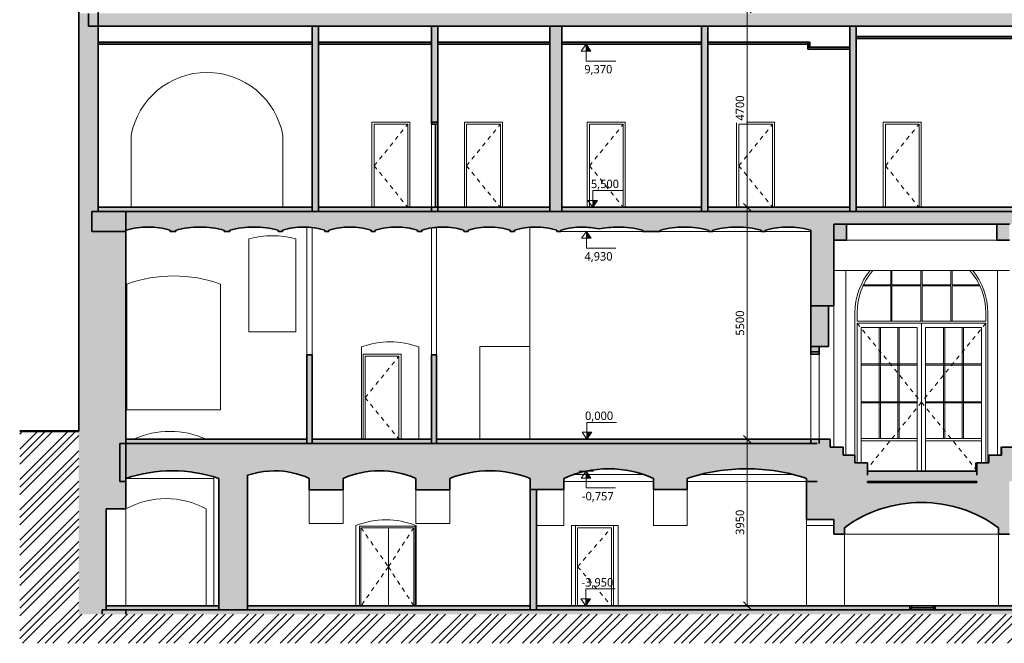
# Model space of a CAD drawing. Header units: metres. Extents: x -1.6 to 41.7, y -4.8 to 24.3.
# Tile 1 of 7: x -1.6 to 21.7, y -4.8 to 9.9. Entities that reach past the tile are written whole.
import ezdxf

# ---------------------------------------------------------------- set-up
doc = ezdxf.new("R2010")
doc.units = ezdxf.units.M
doc.linetypes.add('AV - Carkovana 2mm', pattern=[0.0027, 0.002, -0.0007])
for name, color, linetype, lineweight in [('AV-KOTY', 7, 'Continuous', 5), ('AV-KOTY-100', 7, 'Continuous', 5), ('AV-LEGENDY', 7, 'Continuous', 18), ('AV-SRAFY', 7, 'Continuous', 35), ('AV-STAVBA', 7, 'Continuous', 18)]:
    doc.layers.add(name, color=color, linetype=linetype, lineweight=lineweight)
doc.styles.add('Trebuchet MS', font='trebuc.ttf', dxfattribs={"height": 0.2})
doc.dimstyles.new('2_mm_-_O_-_Blue_-_mm', dxfattribs={"dimscale": 0.3048, "dimtxt": 0.20619, "dimasz": 0.590551, "dimexe": 0.393701, "dimexo": 0.0625, "dimgap": 0.065617, "dimtad": 1, "dimdec": 0, "dimlfac": 1000, "dimzin": 0, "dimdsep": 46, "dimtxsty": 'Trebuchet MS', "dimblk1": 'OBLIQUE', "dimblk2": 'OBLIQUE', "dimsah": 1, "dimcen": 0.09, "dimazin": 0, "dimtfac": 1, "dimtdec": 4, "dimtix": 1, "dimtmove": 0, "dimatfit": 3, "dimfxl": 0.984252, "dimfxlon": 1, "dimtvp": 1, "dimtfill": 1, "dimtolj": 1, "dimtzin": 0, "dimarcsym": 2})

# ---------------------------------------------------------------- blocks, each defined once
blk = doc.blocks.new('DO_1-P_Ocel_ - 800x1850_150-1029145-Řez B-B_')
at = {"layer": 'AV-STAVBA'}
for p, q in [((12.44, -2.05), (11.54, -2.05)), ((11.54, -2.05), (11.54, -3.95)), ((11.59, -3.95), (11.59, -2.1)), ((11.59, -2.1), (12.39, -2.1)), ((12.39, -2.1), (12.39, -3.95)), ((12.44, -3.95), (12.44, -2.05))]:
    blk.add_line(p, q, dxfattribs=at)
at = {"layer": 'AV-STAVBA', "linetype": 'AV - Carkovana 2mm', "lineweight": 13}
for q in [(12.39, -2.1), (12.39, -3.95)]:
    blk.add_line((11.59, -3.025), q, dxfattribs=at)
blk = doc.blocks.new('DO_2-L_Ocel_ - 1250x1850-984935-Řez B-B_')
at = {"layer": 'AV-STAVBA'}
for p, q in [((7.74, -2.065), (6.42, -2.065)), ((6.42, -2.065), (6.42, -3.95)), ((6.455, -3.95), (6.455, -2.1)), ((6.455, -2.1), (7.705, -2.1)), ((7.105, -2.1), (7.105, -3.95)), ((7.105, -3.95), (7.105, -2.1)), ((7.705, -2.1), (7.705, -3.95)), ((7.74, -3.95), (7.74, -2.065))]:
    blk.add_line(p, q, dxfattribs=at)
at = {"layer": 'AV-STAVBA', "linetype": 'AV - Carkovana 2mm'}
for p, q in [((6.455, -2.1), (7.105, -3.025)), ((7.705, -2.1), (7.105, -3.025)), ((7.105, -3.025), (6.455, -3.95)), ((7.105, -3.025), (7.705, -3.95))]:
    blk.add_line(p, q, dxfattribs=at)
blk = doc.blocks.new('DO_1-P_Ocel_ - 800x1970_150-917843-Řez B-B_')
at = {"layer": 'AV-STAVBA'}
for p, q in [((7.405, 2.02), (6.505, 2.02)), ((6.505, 2.02), (6.505, 0)), ((6.555, 0), (6.555, 1.97)), ((6.555, 1.97), (7.355, 1.97)), ((7.355, 1.97), (7.355, 0)), ((7.405, 0), (7.405, 2.02))]:
    blk.add_line(p, q, dxfattribs=at)
at = {"layer": 'AV-STAVBA', "linetype": 'AV - Carkovana 2mm', "lineweight": 13}
for q in [(7.355, 1.97), (7.355, 0)]:
    blk.add_line((6.555, 0.985), q, dxfattribs=at)
blk = doc.blocks.new('DO_2-P_Obl__členěné_22 - 1550x2020-945074-Řez B-B_')
at = {"layer": 'AV-STAVBA', "lineweight": 35}
for p, q in [((17.115, 2.07), (17.115, 2.02)), ((17.315, 2.07), (17.115, 2.07)), ((17.115, 2.02), (17.315, 2.02)), ((17.315, 2.02), (17.315, 2.07))]:
    blk.add_line(p, q, dxfattribs=at)
at = {"layer": 'AV-STAVBA'}
for p, q in [((17.115, 0), (17.115, 2.02)), ((17.315, 0), (17.315, 2.02))]:
    blk.add_line(p, q, dxfattribs=at)
blk = doc.blocks.new('DO_1-L_Ocel_ - 800x1970_150-V2-Řez B-B_')
at = {"layer": 'AV-STAVBA'}
for p, q in [((6.715, 5.5), (6.715, 7.52)), ((7.615, 7.52), (6.715, 7.52)), ((6.765, 7.47), (6.765, 5.5)), ((6.765, 7.47), (7.565, 7.47)), ((6.765, 7.47), (6.765, 5.5)), ((7.565, 7.47), (6.765, 7.47)), ((7.565, 5.5), (7.565, 7.47)), ((7.565, 5.5), (7.565, 7.47)), ((7.615, 7.52), (7.615, 5.5))]:
    blk.add_line(p, q, dxfattribs=at)
at = {"layer": 'AV-STAVBA', "linetype": 'AV - Carkovana 2mm', "lineweight": 13}
for q in [(7.565, 7.47), (7.565, 5.5)]:
    blk.add_line((6.765, 6.485), q, dxfattribs=at)
blk = doc.blocks.new('DO_2_Ocel__členěné prosklené vrata - 1500x1970-1344151-Řez B-B_')
at = {"layer": 'AV-STAVBA'}
for p, q in [((19.012, 4), (19.012, 3.665)), ((19.042, 3.665), (19.042, 4)), ((19.725, 4), (19.725, 3.665)), ((19.755, 3.665), (19.755, 4)), ((20.437, 4), (20.437, 3.665)), ((20.467, 3.665), (20.467, 4)), ((18.353, 3.635), (19.012, 3.635)), ((19.012, 3.665), (18.367, 3.665)), ((19.012, 3.635), (19.012, 2.8)), ((19.725, 3.665), (19.042, 3.665)), ((19.042, 2.8), (19.042, 3.635)), ((19.042, 3.635), (19.725, 3.635)), ((19.725, 3.635), (19.725, 2.8)), ((20.437, 3.665), (19.755, 3.665)), ((19.755, 2.8), (19.755, 3.635)), ((19.755, 3.635), (20.437, 3.635)), ((20.437, 3.635), (20.437, 2.8)), ((21.112, 3.665), (20.467, 3.665)), ((20.467, 2.8), (20.467, 3.635)), ((20.467, 3.635), (21.126, 3.635)), ((18.215, 2.8), (18.215, 3)), ((21.265, 3), (21.265, 2.8)), ((21.265, 2.8), (18.215, 2.8)), ((18.215, -0.562), (18.215, 2.75)), ((18.215, 2.75), (21.265, 2.75)), ((19.74, 2.75), (18.215, 2.75)), ((18.215, 2.75), (18.215, -0.562)), ((18.315, -0.562), (18.315, 2.65)), ((18.315, 2.65), (19.64, 2.65)), ((18.771, 2.65), (18.741, 2.65)), ((18.741, 0.015), (18.741, 2.65)), ((18.771, 2.65), (18.771, 0.015)), ((19.012, 2.8), (19.042, 2.8)), ((19.213, 2.65), (19.183, 2.65)), ((19.183, 0.015), (19.183, 2.65)), ((19.213, 2.65), (19.213, 0.015)), ((19.64, 2.65), (19.64, -0.75)), ((19.725, 2.8), (19.755, 2.8)), ((19.74, -0.75), (19.74, 2.75)), ((19.74, 2.75), (19.74, -0.75)), ((21.265, 2.75), (19.74, 2.75)), ((19.84, -0.75), (19.84, 2.65)), ((19.84, 2.65), (21.165, 2.65)), ((20.296, 2.65), (20.266, 2.65)), ((20.266, 0.015), (20.266, 2.65)), ((20.296, 2.65), (20.296, 0.015)), ((20.437, 2.8), (20.467, 2.8)), ((20.738, 2.65), (20.708, 2.65)), ((20.708, 0.015), (20.708, 2.65)), ((20.738, 2.65), (20.738, 0.015)), ((21.165, 2.65), (21.165, -0.562)), ((21.265, 2.75), (21.265, -0.562)), ((21.265, -0.562), (21.265, 2.75)), ((19.64, 1.785), (18.315, 1.785)), ((18.315, 1.785), (18.315, 1.755)), ((18.315, 1.755), (19.64, 1.755)), ((19.64, 1.755), (19.64, 1.785)), ((21.165, 1.785), (19.84, 1.785)), ((19.84, 1.785), (19.84, 1.755)), ((19.84, 1.755), (21.165, 1.755)), ((21.165, 1.755), (21.165, 1.785)), ((19.64, 0.89), (18.315, 0.89)), ((18.315, 0.89), (18.315, 0.86)), ((18.315, 0.86), (19.64, 0.86)), ((19.64, 0.86), (19.64, 0.89)), ((19.84, 0.89), (19.84, 0.86)), ((21.165, 0.89), (19.84, 0.89)), ((19.84, 0.86), (21.165, 0.86)), ((21.165, 0.86), (21.165, 0.89)), ((19.64, 0.015), (18.315, 0.015)), ((18.315, 0.015), (18.315, -0.035)), ((18.771, 0.015), (18.741, 0.015)), ((19.213, 0.015), (19.183, 0.015)), ((19.64, -0.035), (19.64, 0.015)), ((21.165, 0.015), (19.84, 0.015)), ((19.84, 0.015), (19.84, -0.035)), ((20.296, 0.015), (20.266, 0.015)), ((20.738, 0.015), (20.708, 0.015)), ((21.165, -0.035), (21.165, 0.015)), ((18.315, -0.035), (19.64, -0.035)), ((19.84, -0.035), (21.165, -0.035))]:
    blk.add_line(p, q, dxfattribs=at)
at = {"layer": 'AV-STAVBA', "linetype": 'AV - Carkovana 2mm'}
for p, q in [((18.215, 2.75), (19.74, 0.875)), ((21.265, 2.75), (19.74, 0.875)), ((19.74, 0.875), (18.465, -0.693)), ((19.74, 0.875), (21.021, -0.7))]:
    blk.add_line(p, q, dxfattribs=at)
at = {"layer": 'AV-STAVBA'}
for start, end in [(139.0185, 180), (0, 40.9815), (154.1469, 155.3929), (24.6071, 25.8531)]:
    blk.add_arc((19.74, 3), 1.525, start, end, dxfattribs=at)
blk = doc.blocks.new('SFR_Trám_obdelník - 550x1100-1392536-Řez B-B_')
at = {"layer": 'AV-STAVBA'}
blk.add_line((17.665, 4), (21.825, 4), dxfattribs=at)
blk = doc.blocks.new('SFR_Trám_obdelník - 300x380-1644687-Řez B-B_')
at = {"layer": 'AV-STAVBA'}
blk.add_line((17.965, 4.72), (21.525, 4.72), dxfattribs=at)
blk = doc.blocks.new('DO_1-P_Ocel_ - 800x1970_150-V34-Řez B-B_')
at = {"layer": 'AV-STAVBA', "lineweight": 35}
for p, q in [((8.125, 7.52), (8.125, 7.47)), ((8.275, 7.52), (8.125, 7.52)), ((8.125, 7.47), (8.275, 7.47)), ((8.225, 7.47), (8.225, 5.5)), ((8.275, 7.47), (8.225, 7.47)), ((8.275, 7.47), (8.275, 7.52)), ((8.275, 5.5), (8.275, 7.47)), ((8.225, 5.5), (8.275, 5.5))]:
    blk.add_line(p, q, dxfattribs=at)
at = {"layer": 'AV-STAVBA'}
blk.add_line((8.125, 5.5), (8.125, 7.47), dxfattribs=at)
blk = doc.blocks.new('DO_Poklop - DO_Poklop-1675623-Řez B-B_')
at = {"layer": 'AV-STAVBA', "lineweight": 35}
for p, q in [((19.515, -3.95), (19.465, -3.95)), ((19.465, -3.95), (19.465, -4.01)), ((19.515, -4.01), (19.515, -3.95)), ((20.015, -3.95), (19.515, -3.95)), ((19.515, -3.95), (19.515, -4)), ((20.065, -3.95), (20.015, -3.95)), ((20.015, -3.95), (20.015, -4.01)), ((20.015, -4), (20.015, -3.95)), ((20.065, -4.01), (20.065, -3.95)), ((19.465, -4.01), (19.515, -4.01)), ((19.515, -4), (20.015, -4)), ((20.015, -4.01), (20.065, -4.01))]:
    blk.add_line(p, q, dxfattribs=at)
at = {"layer": 'AV-STAVBA'}
blk.add_line((20.015, -4.01), (19.515, -4.01), dxfattribs=at)
blk = doc.blocks.new('DIMBLOCK3-Řez B-B_')
at = {"layer": 'AV-KOTY-100', "color": 5, "true_color": 0x0000ff}
for p, q in [((15.613, 10.2), (15.523, 10.29)), ((15.613, 10.2), (15.493, 10.2)), ((15.613, 10.2), (15.613, 5.5)), ((15.613, 10.2), (15.703, 10.11)), ((15.613, 10.2), (15.913, 10.2)), ((15.613, 5.5), (15.493, 5.5)), ((15.613, 5.5), (15.523, 5.59)), ((15.613, 5.5), (15.703, 5.41)), ((15.613, 5.5), (15.913, 5.5))]:
    blk.add_line(p, q, dxfattribs=at)
at = {"layer": 'AV-KOTY-100', "color": 0, "insert": (15.337, 7.556), "char_height": 0.2, "width": 0.70454, "attachment_point": 1, "rotation": 90, "line_spacing_factor": 1.048425, "style": 'Trebuchet MS', "bg_fill": 3, "box_fill_scale": 1.25, "bg_fill_color": 256, "bg_fill_true_color": 13158600, "bg_fill_transparency": 0}
blk.add_mtext('4700', dxfattribs=at)
blk = doc.blocks.new('_Oblique')
at = {"color": 0, "linetype": 'ByBlock', "lineweight": -2}
blk.add_line((-0.5, -0.5), (0.5, 0.5), dxfattribs=at)
blk = doc.blocks.new('DIMBLOCK4-Řez B-B_')
at = {"layer": 'AV-KOTY-100', "color": 5, "true_color": 0x0000ff}
for p, q in [((15.613, 5.5), (15.493, 5.5)), ((15.613, 5.5), (15.523, 5.59)), ((15.613, 5.5), (15.613, 0)), ((15.613, 5.5), (15.703, 5.41)), ((15.613, 5.5), (15.913, 5.5)), ((15.613, 0), (15.493, 0)), ((15.613, 0), (15.523, 0.09)), ((15.613, 0), (15.703, -0.09)), ((15.613, 0), (15.913, 0))]:
    blk.add_line(p, q, dxfattribs=at)
at = {"layer": 'AV-KOTY-100', "color": 0, "insert": (15.337, 2.456), "char_height": 0.2, "width": 0.70454, "attachment_point": 1, "rotation": 90, "line_spacing_factor": 1.048425, "style": 'Trebuchet MS', "bg_fill": 3, "box_fill_scale": 1.25, "bg_fill_color": 256, "bg_fill_true_color": 13158600, "bg_fill_transparency": 0}
blk.add_mtext('5500', dxfattribs=at)
blk = doc.blocks.new('DIMBLOCK5-Řez B-B_')
at = {"layer": 'AV-KOTY-100', "color": 5, "true_color": 0x0000ff}
for p, q in [((15.613, 0), (15.493, 0)), ((15.613, 0), (15.523, 0.09)), ((15.613, 0), (15.613, -3.95)), ((15.613, 0), (15.703, -0.09)), ((15.613, 0), (15.913, 0)), ((15.613, -3.95), (15.493, -3.95)), ((15.613, -3.95), (15.523, -3.86)), ((15.613, -3.95), (15.703, -4.04)), ((15.613, -3.95), (15.913, -3.95))]:
    blk.add_line(p, q, dxfattribs=at)
at = {"layer": 'AV-KOTY-100', "color": 0, "insert": (15.337, -2.269), "char_height": 0.2, "width": 0.70454, "attachment_point": 1, "rotation": 90, "line_spacing_factor": 1.048425, "style": 'Trebuchet MS', "bg_fill": 3, "box_fill_scale": 1.25, "bg_fill_color": 256, "bg_fill_true_color": 13158600, "bg_fill_transparency": 0}
blk.add_mtext('3950', dxfattribs=at)
blk = doc.blocks.new('Spot Elevations - Vyskova kota vertikalni-6115-Řez B-B_')
at = {"layer": 'AV-KOTY', "true_color": 0x0000ff}
blk.add_hatch(color=5, dxfattribs=at).paths.add_polyline_path([(11.783, -3.95), (11.783, -3.786), (11.897, -3.786)])
at = {"layer": 'AV-KOTY', "color": 5, "true_color": 0x0000ff}
for p, q in [((11.783, -3.55), (12.483, -3.55)), ((11.783, -3.95), (11.783, -3.55)), ((11.61, -3.95), (11.955, -3.95)), ((11.668, -3.786), (11.897, -3.786)), ((11.783, -3.95), (11.668, -3.786)), ((11.783, -3.95), (11.897, -3.786)), ((11.783, -3.95), (11.897, -3.786)), ((11.897, -3.786), (11.783, -3.786)), ((11.783, -3.786), (11.783, -3.95))]:
    blk.add_line(p, q, dxfattribs=at)

msp = doc.modelspace()

# ---------------------------------------------------------------- hatches: boundary and pattern name
at = {"layer": 'AV-LEGENDY', "lineweight": 13}
h = msp.add_hatch(dxfattribs=at)
h.set_pattern_fill('FP_1', color=256, style=0, pattern_type=2)
h.set_pattern_definition([(45, (18.584, 9.925), (-0.35921, 0.35921), []), (45, (18.764, 9.925), (-0.35921, 0.35921), []), (45, (18.943, 9.925), (-0.35921, 0.35921), [])])
h.paths.add_polyline_path([(-1.6352, -4.8409), (41.7491, -4.8409), (41.7491, -0.75), (39.7648, -0.75), (39.7648, -4.15), (-0.2352, -4.15), (-0.2352, 0.1935), (-1.6352, 0.1935)])
at = {"layer": 'AV-LEGENDY'}
for points in [[(17.3183, -1), (18.4648, -1), (18.4648, -0.85), (18.1648, -0.85), (18.1648, -0.725), (17.8848, -0.725), (17.8848, -0.5375), (17.5748, -0.5375), (17.5748, -0.35), (17.3148, -0.35), (17.3148, -0.1), (17.2648, -0.1), (17.2648, -1)], [(21.0548, -1), (22.2548, -1), (22.2548, -0.1), (22.2048, -0.1), (22.2048, -0.35), (21.9148, -0.35), (21.9148, -0.5375), (21.6348, -0.5375), (21.6348, -0.725), (21.3348, -0.725), (21.3348, -0.85), (21.0548, -0.85), (21.0548, -0.9484)]]:
    msp.add_hatch(color=256, dxfattribs=at).paths.add_polyline_path(points)
at = {"layer": 'AV-SRAFY', "lineweight": 18}
for points in [[(0.2248, 5.4), (0.2248, 10.1), (-0.2352, 10.1), (-0.2352, 5.4), (-0.1772, 5.4)], [(17.8485, 9.8), (39.4998, 9.8), (39.4998, 10.1), (-0.0052, 10.1), (-0.0052, 9.8), (17.3183, 9.8)], [(5.4448, 5.4), (5.4448, 9.8), (5.2948, 9.8), (5.2948, 5.4), (5.3896, 5.4)], [(11.2148, 5.4), (11.2148, 9.8), (10.9348, 9.8), (10.9348, 5.4), (10.9563, 5.4)], [(14.6675, 5.4), (14.6748, 5.4), (14.6748, 9.8), (14.5248, 9.8), (14.5248, 5.4)], [(18.0448, 5.4), (18.1948, 5.4), (18.1948, 9.8), (18.0448, 9.8), (18.0448, 5.7306)], [(17.0948, 9.3), (17.0948, 9.42), (17.0448, 9.42), (17.0448, 9.3)], [(0.8848, -0.1), (0.8848, 5.4), (-0.2352, 5.4), (-0.2352, -0.1), (0.8832, -0.1)], [(0.0748, 4.93), (0.8848, 4.93), (0.8848, 4.96), (1.014, 4.9905), (1.1482, 5.0127), (1.2771, 5.0256), (1.4133, 5.0299), (1.5425, 5.0256), (1.6784, 5.0118), (1.8056, 4.9905), (1.9348, 4.96), (1.9348, 4.93), (2.0648, 4.93), (2.0648, 4.96), (2.2086, 4.9908), (2.3502, 5.0124), (2.4947, 5.0256), (2.6398, 5.03), (2.7849, 5.0256), (2.9294, 5.0124), (3.0729, 4.9905), (3.2148, 4.96), (3.2148, 4.93), (3.3448, 4.93), (3.3448, 4.96), (3.4867, 4.9905), (3.6302, 5.0124), (3.7747, 5.0256), (3.9316, 5.0296), (4.0649, 5.0256), (4.2094, 5.0124), (4.3529, 4.9905), (4.4948, 4.96), (4.4948, 4.93), (4.5948, 4.93), (4.5948, 4.96), (4.7177, 4.9905), (4.8424, 5.0124), (4.9683, 5.0256), (5.0948, 5.03), (5.2213, 5.0256), (5.3473, 5.0124), (5.4719, 4.9905), (5.5948, 4.96), (5.5948, 4.93), (5.6948, 4.93), (5.6948, 4.96), (5.8177, 4.9905), (5.9424, 5.0124), (6.0683, 5.0256), (6.1948, 5.03), (6.3213, 5.0256), (6.4499, 5.0119), (6.5719, 4.9905), (6.6948, 4.96), (6.6948, 4.93), (6.7948, 4.93), (6.7948, 4.96), (6.9177, 4.9905), (7.0424, 5.0124), (7.1683, 5.0256), (7.2948, 5.03), (7.4213, 5.0256), (7.5473, 5.0124), (7.6719, 4.9905), (7.7948, 4.96), (7.7948, 4.93), (7.8948, 4.93), (7.8948, 4.96), (8.0177, 4.9905), (8.1424, 5.0124), (8.2683, 5.0256), (8.3948, 5.03), (8.5213, 5.0256), (8.6473, 5.0124), (8.7719, 4.9905), (8.8948, 4.96), (8.8948, 4.93), (8.9948, 4.93), (8.9948, 4.96), (9.1177, 4.9905), (9.2424, 5.0124), (9.3683, 5.0256), (9.4948, 5.03), (9.6213, 5.0256), (9.7473, 5.0124), (9.8719, 4.9905), (9.9948, 4.96), (9.9948, 4.93), (10.0948, 4.93), (10.0948, 4.96), (10.2177, 4.9905), (10.3424, 5.0124), (10.4683, 5.0256), (10.5948, 5.03), (10.7213, 5.0256), (10.8473, 5.0124), (10.9719, 4.9905), (11.0948, 4.96), (11.0948, 4.93), (11.1948, 4.93), (11.1948, 4.96), (11.3177, 4.9905), (11.4424, 5.0124), (11.5683, 5.0256), (11.6948, 5.03), (11.8284, 5.0251), (11.9711, 5.0086), (12.0927, 4.986), (12.244, 5.0104), (12.3966, 5.0251), (12.5498, 5.03), (12.6949, 5.0256), (12.8394, 5.0124), (12.9829, 4.9905), (13.1248, 4.96), (13.1248, 4.93), (13.5448, 4.93), (13.5448, 4.96), (13.6867, 4.9905), (13.8302, 5.0124), (13.9747, 5.0256), (14.1373, 5.0295), (14.2649, 5.0256), (14.4094, 5.0124), (14.5529, 4.9905), (14.6948, 4.96), (14.6948, 4.93), (14.7948, 4.93), (14.7948, 4.96), (14.9367, 4.9905), (15.0802, 5.0124), (15.2247, 5.0256), (15.3698, 5.03), (15.5149, 5.0256), (15.6594, 5.0124), (15.8029, 4.9905), (15.9448, 4.96), (15.9448, 4.93), (16.0448, 4.93), (16.0448, 4.96), (16.1766, 4.9905), (16.31, 5.0124), (16.4446, 5.0256), (16.5798, 5.03), (16.715, 5.0256), (16.8496, 5.0124), (16.9831, 4.9905), (17.1148, 4.96), (17.1148, 4.93), (17.2648, 4.93), (17.2648, 5.4), (0.0748, 5.4), (0.0748, 5.0086)], [(5.1245, 5.4), (5.2948, 5.4), (5.2948, 5.5), (0.2248, 5.5), (0.2248, 5.4), (4.5943, 5.4)], [(8.0404, 5.4), (8.1248, 5.4), (8.1248, 5.5), (5.4448, 5.5), (5.4448, 5.4), (7.7753, 5.4)], [(10.4262, 5.4), (10.9348, 5.4), (10.9348, 5.5), (8.2748, 5.5), (8.2748, 5.4), (9.896, 5.4)], [(14.1373, 5.4), (14.5248, 5.4), (14.5248, 5.5), (11.2148, 5.5), (11.2148, 5.4), (13.6072, 5.4)], [(17.8485, 5.4), (18.0448, 5.4), (18.0448, 5.5), (14.6748, 5.5), (14.6748, 5.4), (17.3183, 5.4)], [(17.6648, 3.1654), (17.6648, 5.1), (17.4148, 5.1), (17.4148, 5.4), (17.2648, 5.4), (17.2648, 4.93), (17.1148, 4.93), (17.1148, 3.1654), (17.3183, 3.1654)], [(19.9692, 5.1), (22.1148, 5.1), (22.1148, 5.4), (17.4148, 5.4), (17.4148, 5.1), (19.439, 5.1)], [(22.0898, 5.4), (22.1148, 5.4), (22.1148, 5.5), (18.1948, 5.5), (18.1948, 5.4), (21.8247, 5.4)], [(17.5348, 2.2), (17.5348, 3.1654), (17.1148, 3.1654), (17.1148, 2.2)], [(5.1748, -0.1), (5.2948, -0.1), (5.2948, 2), (5.1748, 2), (5.1748, -0.0458)], [(8.1248, -0.1), (8.2448, -0.1), (8.2448, 2), (8.1248, 2), (8.1248, -0.0458)], [(-0.1772, -4.15), (0.8848, -4.15), (0.8848, -4.05), (0.4148, -4.05), (0.4148, -1.6485), (0.8848, -1.6485), (0.8848, -0.1), (-0.2352, -0.1), (-0.2352, -4.15)], [(0.7348, -1), (0.8848, -1), (0.8848, -0.93), (1.0632, -0.8753), (1.2443, -0.8304), (1.4275, -0.7953), (1.6124, -0.7702), (1.7983, -0.755), (1.9848, -0.75), (2.1713, -0.755), (2.3573, -0.7702), (2.5421, -0.7953), (2.7387, -0.8337), (2.9064, -0.8753), (3.0848, -0.93), (3.0848, -1), (3.5791, -1), (3.5791, -0.93), (3.671, -0.8907), (3.7648, -0.856), (3.8893, -0.8181), (4.0161, -0.7884), (4.1445, -0.7671), (4.274, -0.7543), (4.4041, -0.75), (4.5458, -0.7551), (4.6867, -0.7703), (4.8263, -0.7955), (4.9636, -0.8307), (5.0981, -0.8756), (5.2291, -0.93), (5.2291, -1), (6.0291, -1), (6.0291, -0.93), (6.167, -0.8755), (6.3083, -0.8306), (6.4523, -0.7955), (6.5984, -0.7703), (6.7459, -0.7551), (6.8941, -0.75), (7.0422, -0.7551), (7.1897, -0.7703), (7.3358, -0.7955), (7.4799, -0.8306), (7.6212, -0.8755), (7.7591, -0.93), (7.7591, -1), (8.5591, -1), (8.5591, -0.93), (8.7122, -0.8754), (8.8684, -0.8305), (9.0271, -0.7954), (9.1877, -0.7702), (9.3658, -0.7545), (9.5119, -0.75), (9.6744, -0.7551), (9.8362, -0.7702), (9.9968, -0.7954), (10.1555, -0.8305), (10.3117, -0.8754), (10.4648, -0.93), (10.4648, -1), (11.2648, -1), (11.2648, -0.93), (11.4092, -0.8697), (11.5569, -0.8182), (11.7076, -0.7759), (11.8605, -0.7428), (12.0167, -0.7189), (12.1709, -0.7048), (12.3273, -0.7), (12.4837, -0.7048), (12.6395, -0.719), (12.7942, -0.7428), (12.9471, -0.7759), (13.0977, -0.8182), (13.2455, -0.8697), (13.3898, -0.93), (13.3898, -1), (14.1898, -1), (14.1898, -0.93), (14.386, -0.8694), (14.5847, -0.8178), (14.7856, -0.7755), (14.9883, -0.7425), (15.1977, -0.7186), (15.3971, -0.7047), (15.6023, -0.7), (15.8076, -0.7047), (16.0124, -0.7189), (16.2164, -0.7425), (16.419, -0.7755), (16.6199, -0.8178), (16.8187, -0.8694), (17.0148, -0.93), (17.0148, -1), (17.2648, -1), (17.2648, -0.1), (0.7348, -0.1), (0.7348, -0.7679)], [(3.7648, -4.05), (3.7648, -0.856), (3.671, -0.8907), (3.5791, -0.93), (3.5791, -1), (3.0848, -1), (3.0848, -4.05)], [(18.4648, -1.03), (21.0548, -1.03), (21.0548, -0.7589), (18.4648, -0.7589), (18.4648, -1)], [(6.0291, -1.2022), (6.0291, -1), (5.2291, -1), (5.2291, -1.2022), (5.6547, -1.2022)], [(8.3055, -1.2022), (8.5591, -1.2022), (8.5591, -1), (7.7591, -1), (7.7591, -1.2022), (7.7753, -1.2022)], [(10.9563, -1.1953), (11.2648, -1.1953), (11.2648, -1), (10.4648, -1), (10.4648, -1.1953)], [(13.6072, -1.1953), (14.1898, -1.1953), (14.1898, -1), (13.3898, -1), (13.3898, -1.1953)], [(17.3183, -1.9006), (17.6648, -1.9006), (17.6648, -1), (17.0148, -1), (17.0148, -1.9006)], [(17.8485, -2.25), (17.9148, -2.25), (17.9148, -2.1), (18.0757, -1.9891), (18.2432, -1.8887), (18.4168, -1.7991), (18.5957, -1.7207), (18.7793, -1.6538), (18.9667, -1.5988), (19.1572, -1.5557), (19.3501, -1.5248), (19.5446, -1.5062), (19.7398, -1.5), (19.9351, -1.5062), (20.1295, -1.5248), (20.3224, -1.5557), (20.5129, -1.5988), (20.7004, -1.6538), (20.8839, -1.7207), (21.0628, -1.7991), (21.2364, -1.8887), (21.404, -1.9891), (21.5648, -2.1), (21.5648, -2.25), (21.8248, -2.25), (21.8248, -1), (17.6648, -1), (17.6648, -2.25)], [(10.4648, -4.05), (10.6148, -4.05), (10.6148, -1.1953), (10.4648, -1.1953), (10.4648, -3.6561)], [(33.7535, -4.15), (34.2598, -4.15), (34.2598, -4.05), (0.3191, -4.05), (0.3191, -4.15), (31.6328, -4.15)]]:
    msp.add_hatch(color=256, dxfattribs=at).paths.add_polyline_path(points)
h = msp.add_hatch(color=256, dxfattribs=at)
h.paths.add_polyline_path([(8.1248, 5.4), (8.2748, 5.4), (8.2748, 5.5), (8.1248, 5.5)])
h.paths.add_polyline_path([(8.2748, 7.52), (8.2748, 9.8), (8.1248, 9.8), (8.1248, 7.52)])
h = msp.add_hatch(color=256, dxfattribs=at)
h.paths.add_polyline_path([(17.6648, 4.72), (17.9648, 4.72), (17.9648, 5.1), (17.6648, 5.1), (17.6648, 5.0086)])
h.paths.add_polyline_path([(21.5248, 4.72), (21.8248, 4.72), (21.8248, 5.1), (21.5248, 5.1), (21.5248, 5.0086)])
h = msp.add_hatch(color=256, dxfattribs=at)
h.paths.add_polyline_path([(17.3148, -0.1), (17.3148, 0), (17.1148, 0), (17.1148, -0.1), (17.2648, -0.1)])
h.paths.add_polyline_path([(17.3148, 2.07), (17.3148, 2.2), (17.1148, 2.2), (17.1148, 2.07)])
h = msp.add_hatch(color=256, dxfattribs=at)
h.paths.add_polyline_path([(0.8848, -0.1), (5.1748, -0.1), (5.1748, 0), (0.8848, 0), (0.8848, -0.0458)])
h.paths.add_polyline_path([(17.1148, -0.1), (17.1148, 0), (8.2448, 0), (8.2448, -0.1), (16.7882, -0.1)])
h.paths.add_polyline_path([(5.2948, -0.1), (8.1248, -0.1), (8.1248, 0), (5.2948, 0), (5.2948, -0.0458)])
h = msp.add_hatch(color=256, dxfattribs=at)
h.paths.add_polyline_path([(3.0848, -4.05), (3.0848, -3.95), (0.4148, -3.95), (0.4148, -4.05), (3.0038, -4.05)])
h.paths.add_polyline_path([(10.4648, -4.05), (10.4648, -3.95), (3.7648, -3.95), (3.7648, -4.05), (10.4262, -4.05)])
h = msp.add_hatch(color=256, dxfattribs=at)
h.paths.add_polyline_path([(10.6148, -4.05), (19.4648, -4.05), (19.4648, -3.95), (10.6148, -3.95)])
h.paths.add_polyline_path([(22.2848, -4.05), (22.2848, -3.95), (20.0648, -3.95), (20.0648, -4.05), (21.0295, -4.05)])
at = {"layer": 'AV-STAVBA'}
for points in [[(5.1245, 9.37), (5.2948, 9.37), (5.2948, 9.42), (0.2248, 9.42), (0.2248, 9.37), (4.0642, 9.37)], [(7.2452, 9.37), (8.1248, 9.37), (8.1248, 9.42), (5.4448, 9.42), (5.4448, 9.37), (6.715, 9.37)], [(10.4262, 9.37), (10.9348, 9.37), (10.9348, 9.42), (8.2748, 9.42), (8.2748, 9.37), (9.3658, 9.37)], [(13.6072, 9.37), (14.5248, 9.37), (14.5248, 9.42), (11.2148, 9.42), (11.2148, 9.37), (12.5468, 9.37)], [(16.7882, 9.37), (17.0448, 9.37), (17.0448, 9.42), (14.6748, 9.42), (14.6748, 9.37), (16.258, 9.37)], [(21.0295, 9.5), (21.9598, 9.5), (21.9598, 9.55), (18.1948, 9.55), (18.1948, 9.5), (19.9692, 9.5)], [(17.0448, 9.25), (18.0448, 9.25), (18.0448, 9.3), (17.0448, 9.3)], [(18.4648, -0.85), (18.4648, -0.5625), (18.1648, -0.5625), (18.1648, -0.375), (17.8848, -0.375), (17.8848, -0.1875), (17.5748, -0.1875), (17.5748, 0), (17.3148, 0), (17.3148, -0.35), (17.5748, -0.35), (17.5748, -0.5375), (17.8848, -0.5375), (17.8848, -0.725), (18.1648, -0.725), (18.1648, -0.85), (18.3787, -0.85)], [(21.0548, -0.85), (21.3348, -0.85), (21.3348, -0.725), (21.6348, -0.725), (21.6348, -0.5375), (21.9148, -0.5375), (21.9148, -0.35), (22.2048, -0.35), (22.2048, 0), (21.9148, 0), (21.9148, -0.1875), (21.6348, -0.1875), (21.6348, -0.375), (21.3348, -0.375), (21.3348, -0.5625), (21.0548, -0.5625), (21.0548, -0.8043)]]:
    msp.add_hatch(color=256, dxfattribs=at).paths.add_polyline_path(points)

# ---------------------------------------------------------------- linework, layer by layer
at = {"layer": 'AV-STAVBA', "lineweight": 35}
for p, q in [((-0.2352, 17.5), (-0.2352, 0.1935)), ((0.2248, 5.4), (0.2248, 14.3)), ((-0.0052, 10.1), (-0.0052, 9.8)), ((-0.0052, 9.8), (39.2348, 9.8)), ((5.2948, 5.4), (5.2948, 9.8)), ((5.4448, 9.8), (5.4448, 5.4)), ((8.1248, 9.8), (8.1248, 7.52)), ((8.2748, 7.52), (8.2748, 9.8)), ((10.9348, 5.4), (10.9348, 9.8)), ((11.2148, 9.8), (11.2148, 5.4)), ((14.5248, 5.4), (14.5248, 9.8)), ((14.6748, 9.8), (14.6748, 5.4)), ((18.0448, 5.4), (18.0448, 9.8)), ((18.1948, 9.8), (18.1948, 5.4)), ((5.2948, 9.42), (0.2248, 9.42)), ((0.2248, 9.37), (5.2948, 9.37)), ((8.1248, 9.42), (5.4448, 9.42)), ((5.4448, 9.37), (8.1248, 9.37)), ((10.9348, 9.42), (8.2748, 9.42)), ((8.2748, 9.37), (10.9348, 9.37)), ((14.5248, 9.42), (11.2148, 9.42)), ((11.2148, 9.37), (14.5248, 9.37)), ((17.0948, 9.42), (14.6748, 9.42)), ((14.6748, 9.37), (17.0448, 9.37)), ((17.0448, 9.42), (17.0448, 9.25)), ((17.0948, 9.3), (17.0948, 9.42)), ((21.9598, 9.55), (18.1948, 9.55)), ((18.1948, 9.5), (21.9598, 9.5)), ((17.0448, 9.3), (18.0448, 9.3)), ((17.0448, 9.25), (18.0448, 9.25)), ((8.1248, 7.52), (8.2748, 7.52)), ((0.0748, 5.4), (0.0748, 4.93)), ((0.0748, 5.4), (39.2348, 5.4)), ((5.2948, 5.5), (0.2248, 5.5)), ((0.8848, -1.6485), (0.8848, 5.4)), ((10.9348, 5.5), (5.4448, 5.5)), ((8.1248, 5.5), (8.1248, 5.4)), ((8.2748, 5.4), (8.2748, 5.5)), ((14.5248, 5.5), (11.2148, 5.5)), ((18.0448, 5.5), (14.6748, 5.5)), ((22.1148, 5.5), (18.1948, 5.5)), ((0.0748, 4.93), (0.8848, 4.93)), ((1.9348, 4.96), (1.9348, 4.93)), ((1.9348, 4.93), (2.0648, 4.93)), ((2.0648, 4.93), (2.0648, 4.96)), ((3.2148, 4.96), (3.2148, 4.93)), ((3.2148, 4.93), (3.3448, 4.93)), ((3.3448, 4.93), (3.3448, 4.96)), ((4.4948, 4.96), (4.4948, 4.93)), ((4.4948, 4.93), (4.5948, 4.93)), ((4.5948, 4.93), (4.5948, 4.96)), ((5.5948, 4.96), (5.5948, 4.93)), ((5.5948, 4.93), (5.6948, 4.93)), ((5.6948, 4.93), (5.6948, 4.96)), ((6.6948, 4.96), (6.6948, 4.93)), ((6.6948, 4.93), (6.7948, 4.93)), ((6.7948, 4.93), (6.7948, 4.96)), ((7.7948, 4.96), (7.7948, 4.93)), ((7.7948, 4.93), (7.8948, 4.93)), ((7.8948, 4.93), (7.8948, 4.96)), ((8.8948, 4.96), (8.8948, 4.93)), ((8.8948, 4.93), (8.9948, 4.93)), ((8.9948, 4.93), (8.9948, 4.96)), ((9.9948, 4.96), (9.9948, 4.93)), ((9.9948, 4.93), (10.0948, 4.93)), ((10.0948, 4.93), (10.0948, 4.96)), ((11.0948, 4.96), (11.0948, 4.93)), ((11.0948, 4.93), (11.1948, 4.93)), ((11.1948, 4.93), (11.1948, 4.96)), ((13.1248, 4.96), (13.1248, 4.93)), ((13.1248, 4.93), (13.5448, 4.93)), ((13.5448, 4.93), (13.5448, 4.96)), ((14.6948, 4.96), (14.6948, 4.93)), ((14.6948, 4.93), (14.7948, 4.93)), ((14.7948, 4.93), (14.7948, 4.96)), ((15.9448, 4.96), (15.9448, 4.93)), ((15.9448, 4.93), (16.0448, 4.93)), ((16.0448, 4.93), (16.0448, 4.96)), ((17.1148, 4.96), (17.1148, 2.07)), ((21.5248, 5.1), (17.6648, 5.1)), ((17.6648, 5.1), (17.6648, 3.1654)), ((17.9648, 4.72), (17.9648, 5.1)), ((21.8248, 5.1), (21.5248, 5.1)), ((21.5248, 5.1), (21.5248, 4.72)), ((17.6648, 4.72), (17.9648, 4.72)), ((21.5248, 4.72), (21.8248, 4.72)), ((17.6648, 3.1654), (17.1148, 3.1654)), ((17.5348, 2.2), (17.5348, 3.1654)), ((17.5348, 2.2), (17.1148, 2.2)), ((17.3148, 2.07), (17.3148, 2.2)), ((5.2948, 2), (5.1748, 2)), ((5.1748, -0.1), (5.1748, 2)), ((5.2948, 2), (5.2948, -0.1)), ((8.2448, 2), (8.1248, 2)), ((8.1248, -0.1), (8.1248, 2)), ((8.2448, 2), (8.2448, -0.1)), ((17.1148, 2.07), (17.3148, 2.07)), ((5.1748, 0), (0.8848, 0)), ((8.1248, 0), (5.2948, 0)), ((17.3148, 0), (8.2448, 0)), ((17.1148, 0), (17.1148, -0.1)), ((17.3148, -0.1), (17.3148, 0)), ((17.5748, 0), (17.3148, 0)), ((17.3148, 0), (17.3148, -0.1)), ((17.5748, -0.1875), (17.5748, 0)), ((0.7348, -0.1), (0.7348, -1)), ((0.7348, -0.1), (17.2648, -0.1)), ((17.8848, -0.1875), (17.5748, -0.1875)), ((17.8848, -0.375), (17.8848, -0.1875)), ((21.9148, -0.1875), (21.6348, -0.1875)), ((21.6348, -0.1875), (21.6348, -0.375)), ((18.1648, -0.375), (17.8848, -0.375)), ((18.1648, -0.5625), (18.1648, -0.375)), ((21.6348, -0.375), (21.3348, -0.375)), ((21.3348, -0.375), (21.3348, -0.5625)), ((18.4648, -0.5625), (18.1648, -0.5625)), ((18.4648, -0.85), (18.4648, -0.5625)), ((21.3348, -0.5625), (21.0548, -0.5625)), ((21.0548, -0.5625), (21.0548, -0.85)), ((3.0848, -4.05), (3.0848, -0.93)), ((3.7648, -0.856), (3.7648, -4.05)), ((5.2291, -0.93), (5.2291, -1.2022)), ((6.0291, -1.2022), (6.0291, -0.93)), ((7.7591, -0.93), (7.7591, -1.2022)), ((8.5591, -1.2022), (8.5591, -0.93)), ((10.4648, -4.05), (10.4648, -0.93)), ((11.2648, -1.1953), (11.2648, -0.93)), ((13.3898, -0.93), (13.3898, -1.1953)), ((14.1898, -1.1953), (14.1898, -0.93)), ((17.0148, -0.93), (17.0148, -1.9006)), ((21.0548, -0.7589), (18.4648, -0.7589)), ((18.4648, -0.7589), (18.4648, -0.85)), ((21.0548, -0.85), (21.0548, -0.7589)), ((0.7348, -1), (0.8848, -1)), ((17.2648, -1), (17.0148, -1)), ((21.0548, -1), (18.4648, -1)), ((18.4648, -1), (18.4648, -1.03)), ((18.4648, -1.03), (21.0548, -1.03)), ((21.0548, -1.03), (21.0548, -1)), ((5.2291, -1.2022), (6.0291, -1.2022)), ((7.7591, -1.2022), (8.5591, -1.2022)), ((11.2648, -1.1953), (10.4648, -1.1953)), ((10.6148, -1.1953), (10.6148, -4.05)), ((13.3898, -1.1953), (14.1898, -1.1953)), ((0.4148, -1.6485), (0.8848, -1.6485)), ((0.4148, -1.6485), (0.4148, -4.05)), ((17.0148, -1.9006), (17.6648, -1.9006)), ((17.6648, -1.9006), (17.6648, -2.25)), ((17.9148, -2.25), (17.9148, -2.1)), ((21.5648, -2.1), (21.5648, -2.25)), ((17.6648, -2.25), (17.9148, -2.25)), ((21.5648, -2.25), (21.8248, -2.25)), ((3.0848, -3.95), (0.4148, -3.95)), ((10.4648, -3.95), (3.7648, -3.95)), ((19.4648, -3.95), (10.6148, -3.95)), ((19.4648, -4.05), (19.4648, -3.95)), ((22.2848, -3.95), (20.0648, -3.95)), ((20.0648, -3.95), (20.0648, -4.05)), ((34.2598, -4.05), (0.3191, -4.05)), ((0.3191, -4.05), (0.3191, -4.15)), ((0.8848, -4.15), (0.8848, -4.05))]:
    msp.add_line(p, q, dxfattribs=at)
at = {"layer": 'AV-STAVBA'}
for p, q in [((6.7148, 7.52), (7.6148, 7.52)), ((6.7148, 5.5), (6.7148, 7.52)), ((7.6148, 7.52), (7.6148, 5.5)), ((8.9098, 7.52), (9.8098, 7.52)), ((8.9098, 5.5), (8.9098, 7.52)), ((9.8098, 7.52), (9.8098, 5.5)), ((11.8198, 7.52), (12.7198, 7.52)), ((11.8198, 5.5), (11.8198, 7.52)), ((12.7198, 7.52), (12.7198, 5.5)), ((15.3598, 7.52), (16.2598, 7.52)), ((15.3598, 5.5), (15.3598, 7.52)), ((16.2598, 7.52), (16.2598, 5.5)), ((18.835, 7.52), (19.735, 7.52)), ((18.835, 5.5), (18.835, 7.52)), ((19.735, 7.52), (19.735, 5.5)), ((1.0048, 5.5), (1.0048, 7.2)), ((4.6048, 7.2), (4.6048, 5.5)), ((5.1748, 5.019), (5.1748, 2)), ((5.2845, 5.019), (5.1748, 5.019)), ((5.2948, 5.0179), (5.2948, 2)), ((8.1248, 5.0086), (8.1248, 2)), ((8.2448, 5.0099), (8.1279, 5.0099)), ((8.2448, 5.0099), (8.2448, 2)), ((10.4548, 5.0242), (10.4548, 0)), ((13.1248, 4.93), (11.1948, 4.93)), ((14.6948, 4.93), (13.5448, 4.93)), ((15.9448, 4.93), (14.7948, 4.93)), ((17.1148, 4.93), (16.0448, 4.93)), ((3.7998, 2.55), (3.7998, 4.75)), ((4.9098, 4.75), (4.9098, 2.55)), ((17.9448, -0.375), (17.9448, 4)), ((21.5448, 4), (21.5448, -0.375)), ((0.9048, 0.7), (0.9048, 3.68)), ((3.1248, 3.68), (3.1248, 0.7)), ((17.6648, 3.1654), (17.6648, -0.1875)), ((18.1648, -0.375), (18.1648, 3)), ((21.3148, 3), (21.3148, -0.5625)), ((4.9098, 2.55), (3.7998, 2.55)), ((6.4648, 0), (6.4648, 2.19)), ((7.8248, 2.19), (7.8248, 0)), ((9.2748, 0), (9.2748, 2.2)), ((9.2748, 2.2), (10.4548, 2.2)), ((6.5048, 0), (6.5048, 2.02)), ((6.5048, 2.02), (7.4048, 2.02)), ((7.4048, 2.02), (7.4048, 0)), ((3.1248, 0.7), (0.9048, 0.7)), ((21.6207, -0.1875), (21.6348, -0.1875)), ((21.6207, -0.375), (21.6207, -0.1875)), ((21.3207, -0.375), (21.3207, -0.5625)), ((21.3337, -0.375), (21.3207, -0.375)), ((21.0207, -0.5625), (21.0207, -0.75)), ((21.0536, -0.5625), (21.0207, -0.5625)), ((0.8848, -0.93), (2.9648, -0.93)), ((2.9648, -3.95), (2.9648, -0.8932)), ((13.1603, -0.84), (11.4944, -0.84)), ((16.7054, -0.84), (14.4993, -0.84)), ((18.4648, -0.75), (21.0548, -0.75)), ((2.9648, -0.935), (0.8848, -0.935)), ((13.3898, -1), (11.2648, -1)), ((17.0148, -1), (14.1898, -1)), ((5.2291, -2), (5.2291, -1.2041)), ((6.0291, -1.2041), (6.0291, -2)), ((7.7591, -2), (7.7591, -1.2041)), ((8.5591, -1.2041), (8.5591, -2)), ((11.2648, -1.1953), (11.2648, -2.05)), ((13.3898, -2.05), (13.3898, -1.1953)), ((14.1898, -1.1953), (14.1898, -2.05)), ((0.4148, -1.65), (0.8848, -1.65)), ((0.8848, -1.6485), (0.8848, -3.95)), ((2.7848, -3.95), (2.7848, -1.65)), ((5.2291, -2), (6.0291, -2)), ((6.3348, -3.95), (6.3348, -2.05)), ((6.4198, -3.95), (6.4198, -2.065)), ((6.4198, -2.065), (7.7398, -2.065)), ((7.7398, -2.065), (7.7398, -3.95)), ((7.7591, -2), (8.5591, -2)), ((7.7648, -2.05), (7.7648, -3.95)), ((11.2648, -2.05), (10.6148, -2.05)), ((11.4448, -3.95), (11.4448, -2.05)), ((11.5398, -2.05), (11.4448, -2.05)), ((12.5548, -2.05), (11.5398, -2.05)), ((11.5398, -3.95), (11.5398, -2.05)), ((12.4398, -2.05), (12.4398, -3.95)), ((12.5548, -2.05), (12.5548, -3.95)), ((13.3898, -2.05), (14.1898, -2.05)), ((17.0148, -3.95), (17.0148, -1.9006)), ((17.0148, -2.05), (17.6648, -2.05)), ((17.9148, -2.25), (17.9148, -3.95)), ((21.5648, -2.25), (17.9148, -2.25)), ((21.5648, -3.95), (21.5648, -2.25))]:
    msp.add_line(p, q, dxfattribs=at)
at = {"layer": 'AV-STAVBA', "lineweight": 50}
msp.add_line((-0.2352, 0.1935), (-1.6352, 0.1935), dxfattribs=at)
at = {"layer": 'AV-STAVBA', "lineweight": 35, "flags": 128}
msp.add_lwpolyline([(3.7648, -0.856), (3.8893, -0.8181), (4.016, -0.7884), (4.1445, -0.7671), (4.274, -0.7543), (4.4041, -0.75)], dxfattribs=at)
at = {"layer": 'AV-STAVBA'}
for centre, radius, start, end in [((2.8048, 6.87), 1.83, 10.38886, 169.61114), ((2.8048, 6.87), 1.83, 10.38886, 169.61114), ((11.6948, 3.2093), 1.8207, 85.09188, 86.21328), ((11.6948, 3.2093), 1.8207, 81.16473, 82.28621), ((12.5498, 2.6334), 2.3966, 96.72008, 97.6972), ((12.5498, 2.6334), 2.3966, 93.29892, 94.27598), ((4.3548, 2.7247), 2.1, 74.67549, 105.32451), ((4.3548, 2.7247), 2.1, 74.67549, 105.32451), ((19.7398, 3), 1.575, 140.54457, 180), ((19.7398, 3), 1.575, 0, 39.45543), ((2.0148, 0.5723), 3.3, 70.34452, 109.65548), ((7.1448, 0.3091), 2, 70.12313, 109.87687), ((7.1448, 0.3091), 2, 70.12313, 109.87687), ((1.9248, -1.9144), 2.1, 65.80212, 114.19788), ((1.9248, -1.9144), 2.1, 65.80212, 114.19788), ((1.8348, -3.41), 2, 61.64065, 118.35935), ((7.0498, -3.8103), 1.9, 68.08115, 112.10566), ((7.0498, -3.8103), 1.9, 68.08115, 112.10566), ((7.0498, -3.8103), 1.9, 67.89434, 68.08115), ((7.0498, -3.8103), 1.9, 67.89434, 68.08115)]:
    msp.add_arc(centre, radius, start, end, dxfattribs=at)
at = {"layer": 'AV-STAVBA', "lineweight": 35}
for centre, radius, start, end in [((1.4098, 3.0262), 2.0037, 90, 105.18929), ((1.4098, 3.0262), 2.0038, 74.81071, 90), ((2.6398, 2.6334), 2.3966, 90, 103.88197), ((2.6398, 2.6334), 2.3966, 76.11803, 90), ((3.9198, 2.6334), 2.3966, 90, 103.88197), ((3.9198, 2.6334), 2.3966, 76.11803, 90), ((5.0948, 3.2093), 1.8207, 90, 105.93922), ((5.0948, 3.2093), 1.8207, 74.06078, 90), ((6.1948, 3.2093), 1.8207, 90, 105.93922), ((6.1948, 3.2093), 1.8207, 74.06078, 90), ((7.2948, 3.2093), 1.8207, 90, 105.93922), ((7.2948, 3.2093), 1.8207, 74.06078, 90), ((8.3948, 3.2093), 1.8207, 90, 105.93922), ((8.3948, 3.2093), 1.8207, 74.06078, 90), ((9.4948, 3.2093), 1.8207, 90, 105.93922), ((9.4948, 3.2093), 1.8207, 74.06078, 90), ((10.5948, 3.2093), 1.8207, 90, 105.93922), ((10.5948, 3.2093), 1.8207, 74.06078, 90), ((11.6948, 3.2093), 1.8207, 90, 105.93922), ((11.6948, 3.2093), 1.8207, 77.37789, 90), ((12.5498, 2.6334), 2.3966, 90, 100.9962), ((12.5498, 2.6334), 2.3966, 76.11803, 90), ((14.1198, 2.6334), 2.3966, 90, 103.88197), ((14.1198, 2.6334), 2.3966, 76.11803, 90), ((15.3698, 2.6334), 2.3966, 90, 103.88197), ((15.3698, 2.6334), 2.3966, 76.11803, 90), ((16.5798, 2.9505), 2.0795, 90, 104.9086), ((16.5798, 2.9505), 2.0795, 75.0914, 90), ((12.3273, -3.2691), 2.5691, 90, 114.42878), ((12.3273, -3.2691), 2.5691, 65.57122, 90), ((15.6023, -5.1523), 4.4523, 90, 108.49682), ((15.6023, -5.1523), 4.4523, 71.50318, 90), ((1.9848, -4.2011), 3.4511, 90, 108.58662), ((1.9848, -4.2011), 3.4511, 71.41338, 90), ((4.4041, -2.7306), 1.9806, 65.38397, 90), ((6.8941, -2.9184), 2.1684, 90, 113.51013), ((6.8941, -2.9184), 2.1684, 66.48987, 90), ((9.5119, -3.3621), 2.6121, 90, 111.39455), ((9.5119, -3.3621), 2.6121, 68.60545, 90), ((19.7398, -4.5755), 3.0755, 90, 126.39833), ((19.7398, -4.5755), 3.0755, 53.60167, 90)]:
    msp.add_arc(centre, radius, start, end, dxfattribs=at)

# ---------------------------------------------------------------- block references
at = {"layer": 'AV-KOTY', "color": 5, "true_color": 0x0000ff, "extrusion": (0, 0, -1), "rotation": 180}
for p in [(-0.0101, 5.42), (-0.0147, 0.98), (-0.0079, -4.7067)]:
    msp.add_blockref('Spot Elevations - Vyskova kota vertikalni-6115-Řez B-B_', p, dxfattribs=at)
at = {"layer": 'AV-KOTY', "color": 5, "true_color": 0x0000ff}
for p in [(0.1673, 9.45), (0.0282, 3.95), (0, 0)]:
    msp.add_blockref('Spot Elevations - Vyskova kota vertikalni-6115-Řez B-B_', p, dxfattribs=at)
at = {"layer": 'AV-STAVBA'}
for name, p in [('DO_1-L_Ocel_ - 800x1970_150-V2-Řez B-B_', (0, 0)), ('DO_1-P_Ocel_ - 800x1970_150-V34-Řez B-B_', (0, 0)), ('DO_1-L_Ocel_ - 800x1970_150-V2-Řez B-B_', (2.195, 0)), ('DO_1-L_Ocel_ - 800x1970_150-V2-Řez B-B_', (5.105, 0)), ('DO_1-L_Ocel_ - 800x1970_150-V2-Řez B-B_', (8.645, 0)), ('DO_1-L_Ocel_ - 800x1970_150-V2-Řez B-B_', (12.1202, 0)), ('SFR_Trám_obdelník - 300x380-1644687-Řez B-B_', (0, 0)), ('SFR_Trám_obdelník - 550x1100-1392536-Řez B-B_', (0, 0)), ('DO_1-P_Ocel_ - 800x1970_150-917843-Řez B-B_', (0, 0)), ('DO_2-P_Obl__členěné_22 - 1550x2020-945074-Řez B-B_', (0, 0)), ('DO_1-P_Ocel_ - 800x1850_150-1029145-Řez B-B_', (0, 0)), ('DO_Poklop - DO_Poklop-1675623-Řez B-B_', (0, 0))]:
    msp.add_blockref(name, p, dxfattribs=at)
at = {"layer": 'AV-STAVBA', "linetype": 'AV - Carkovana 2mm'}
for name in ['DO_2_Ocel__členěné prosklené vrata - 1500x1970-1344151-Řez B-B_', 'DO_2-L_Ocel_ - 1250x1850-984935-Řez B-B_']:
    msp.add_blockref(name, (0, 0), dxfattribs=at)

# ---------------------------------------------------------------- texts
at = {"layer": 'AV-KOTY', "color": 5, "true_color": 0x0000ff, "char_height": 0.2, "attachment_point": 1, "line_spacing_factor": 1.048425, "style": 'Trebuchet MS'}
for s, insert, width in [('9,370', (11.7483, 8.8764), 0.826381), ('5,500', (11.9055, 6.1559), 0.826381), ('4,930', (11.7529, 4.4364), 0.826381), ('0,000', (11.7664, 0.6559), 0.826381), ('-0,757', (11.6946, -1.2503), 0.95009), ('-3,950', (11.6867, -3.2941), 0.95009)]:
    msp.add_mtext(s, dxfattribs=dict(at, insert=insert, width=width))

# ---------------------------------------------------------------- next in the draw order: dimensions: what is measured, and where the dimension line sits
at = {"layer": 'AV-KOTY', "color": 5, "true_color": 0x0000ff}
dim = msp.add_linear_dim(base=(15.6127, 5.5), p1=(15.9127, 10.2), p2=(15.9127, 5.5), angle=90, dimstyle='2_mm_-_O_-_Blue_-_mm', override={"dimpost": '<>', "dimfxl": 4.7}, dxfattribs=at)
dim.commit()
dim.dimension.update_dxf_attribs({"geometry": 'DIMBLOCK3-Řez B-B_', "text_midpoint": (15.491, 7.85)})

# ---------------------------------------------------------------- next in the draw order: dimensions: what is measured, and where the dimension line sits
dim = msp.add_linear_dim(base=(15.6127, 0), p1=(15.9127, 5.5), p2=(15.9127, 0), angle=90, dimstyle='2_mm_-_O_-_Blue_-_mm', override={"dimpost": '<>', "dimfxl": 5.5}, dxfattribs=at)
dim.commit()
dim.dimension.update_dxf_attribs({"geometry": 'DIMBLOCK4-Řez B-B_', "text_midpoint": (15.491, 2.75)})

# ---------------------------------------------------------------- next in the draw order: dimensions: what is measured, and where the dimension line sits
dim = msp.add_linear_dim(base=(15.6127, -3.95), p1=(15.9127, 0), p2=(15.9127, -3.95), angle=90, dimstyle='2_mm_-_O_-_Blue_-_mm', override={"dimpost": '<>', "dimfxl": 3.95}, dxfattribs=at)
dim.commit()
dim.dimension.update_dxf_attribs({"geometry": 'DIMBLOCK5-Řez B-B_', "text_midpoint": (15.4906, -1.975)})

doc.saveas('drawing.dxf')
